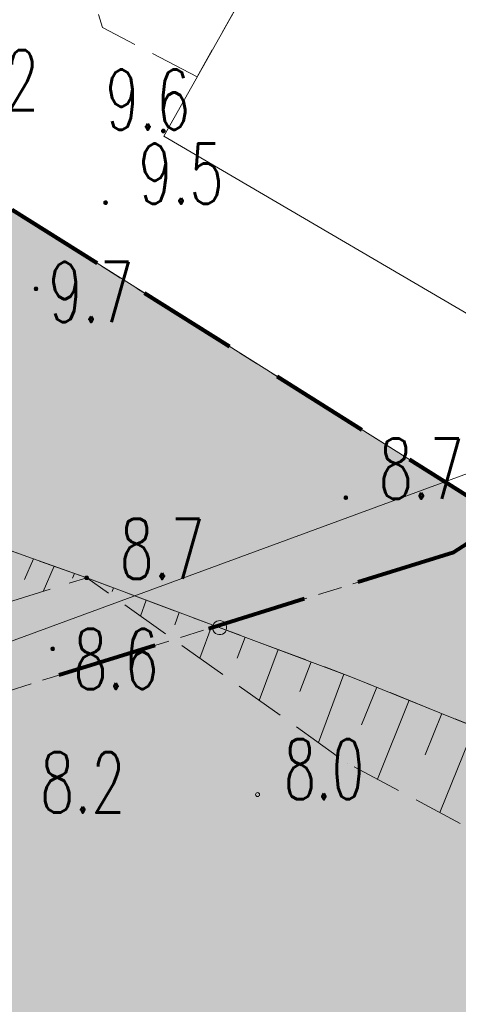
# Model space of a CAD drawing. Header units: millimetres. Extents: x -367306 to 168495, y -187323 to 82034.
# Tile 101 of 170: x 22591 to 33526, y -33610 to -9075. Entities that reach past the tile are written whole.
import ezdxf

# ---------------------------------------------------------------- set-up
doc = ezdxf.new("R2010")
doc.units = ezdxf.units.MM
doc.header["$MEASUREMENT"] = 0
for name, pattern in [('L_0_03', [1000, 500, -500]), ('L_0_05', [1750, 1250, -500]), ('Przerywana długa', [3900, 2500, -1400]), ('Przerywana gęsta', [900, 600, -300])]:
    doc.linetypes.add(name, pattern=pattern)
for name, color, linetype, lineweight in [('0_Nr_pióra__196', 1, 'Continuous', 100), ('Nowe_0_Nr_pióra__8', 7, 'Continuous', 13), ('Nowe_0_Nr_pióra__9', 7, 'Continuous', 13), ('Nowe_EGBU_Nr_pióra__8', 7, 'Continuous', 13), ('Nowe_EGBU_Nr_pióra__9', 7, 'Continuous', 13), ('Nowe_EGDE_Nr_pióra__9', 7, 'Continuous', 13), ('Nowe_EGUG_Nr_pióra__9', 7, 'Continuous', 13), ('Nowe_OTKC_Nr_pióra__8', 7, 'Continuous', 13), ('Nowe_OTKC_Nr_pióra__9', 7, 'Continuous', 13), ('Nowe_OTOO_Nr_pióra__7', 7, 'Continuous', 13), ('Nowe_OTOO_Nr_pióra__8', 7, 'Continuous', 13), ('Nowe_OTOO_Nr_pióra__9', 7, 'Continuous', 13), ('Nowe_OTRK_Nr_pióra__8', 7, 'Continuous', 13), ('Nowe_OTRK_Nr_pióra__9', 7, 'Continuous', 13), ('Nowe_OTRN_Nr_pióra__7', 7, 'Continuous', 13), ('Nowe_OTRN_Nr_pióra__8', 7, 'Continuous', 13), ('Nowe_OTRN_Nr_pióra__9', 7, 'Continuous', 13), ('Nowe_OTRN_O_Nr_pióra__8', 7, 'Continuous', 13), ('Nowe_SUEP_Nr_pióra__9', 7, 'Continuous', 13), ('Nowe_SUWP_Nr_pióra__9', 7, 'Continuous', 13), ('sytuacja_Nr_pióra__1', 7, 'Continuous', 13), ('sytuacja_Nr_pióra__160', 150, 'Continuous', 80)]:
    doc.layers.add(name, color=color, linetype=linetype, lineweight=lineweight)
for name, color, linetype, lineweight, true_color in [('0_Nr_pióra__240', 7, 'Continuous', 18, 0xdcf887), ('sytuacja_Nr_pióra__240', 7, 'Continuous', 18, 0xdcf887), ('sytuacja_Nr_pióra__65', 7, 'Continuous', 13, 0x80c2ff)]:
    doc.layers.add(name, color=color, linetype=linetype, lineweight=lineweight, true_color=true_color)
doc.styles.add('STYL_AUTOMATYCZNY_3', font='Simplex.shx')

msp = doc.modelspace()

# ---------------------------------------------------------------- hatches: boundary and pattern name
at = {"layer": '0_Nr_pióra__240', "linetype": 'Continuous', "lineweight": 0, "true_color": 0x2c311b}
h = msp.add_hatch(color=250, dxfattribs=at)
h.paths.add_polyline_path([(-66188.4, -91903), (-66614.5, -94548.3), (-66298.8, -97378.8), (-65984.3, -99017.4), (-65908.4, -99413), (-64712.2, -102204), (-58518.4, -110243), (-50111, -115999.3), (-47098.4, -116963), (-41453.6, -119928.7), (-34528.4, -123913), (-27542, -126699.5), (-17768.4, -130063), (-13738.4, -130763), (-10228.4, -130053), (-8250.8, -129253.7), (-6418.4, -128513), (1281.6, -122723), (6111.6, -118913), (10781.6, -111903), (16181.6, -103873), (18201.6, -100163), (20011.6, -95123), (16011.6, -93623), (16701.6, -91693), (20441.6, -93093), (21661.6, -88693), (23081.6, -83003), (27191.6, -71293), (30631.6, -60783), (31911.6, -55323), (29151.6, -51443), (28891.6, -49533), (30181.6, -45723), (31101.6, -42243), (34861.6, -35003), (38441.6, -36363), (38971.6, -36563), (43011.6, -35863), (44581.6, -34413), (45722.8, -32090.7, -0.0858455), (43856.1, -32295.1, -0.0456676), (39865.4, -31597.6, -0.4386501), (38513.6, -29386.7), (20761.8, -20593.2, 0.4093195), (15438.6, -22340.1), (11240.6, -30469.9), (6891.2, -41834.5, -0.0668962), (5615.5, -44174.5), (3147.5, -47540.4, 0.0944648), (1538.4, -50920.2), (137, -56275.4), (-2720.5, -55330.7), (-1367.1, -50171.2, -0.0924718), (512.1, -46189.6), (2949.5, -42813.9, 0.0650464), (4180.8, -40535.7), (8549.9, -29121), (12765.9, -20956.4, -0.4090793), (22094, -17890.9), (41430.9, -27449.7, 0.2885872), (44331.6, -27593), (15671.6, -9583), (6061.6, -22143), (-2038, -25712.7), (-2368.4, -26663), (-4378.4, -29603), (-6808.4, -31263), (-17975.2, -32480.7), (-18010.6, -32516.1), (-18046.1, -32585.8), (-18058.4, -32663), (-18054.4, -32688.2), (-26394.5, -33540.5), (-35298.4, -38813), (-39078.4, -45333), (-42849.8, -50403.7), (-48488.4, -59393), (-55388.4, -70023), (-61968.4, -80313), (-64978.4, -87033)])
h.paths.add_polyline_path([(-22028.4, -110463), (-14458.4, -114383), (-10478.4, -106393), (-10731.3, -106263.8), (-17938.4, -102583), (-21362.4, -109180), (-27768.4, -106013), (-28428.4, -107313)], flags=0)
h.paths.add_polyline_path([(-14658.4, -104253), (-10731.3, -106263.8), (-7868.4, -101253), (-9425.6, -100474.4), (-10288.4, -100043), (-11968.4, -103343), (-10808.4, -103943), (-9768.4, -101903), (-9568.4, -102003), (-10928.4, -104763), (-14088.4, -103153)], flags=0)
at = {"layer": 'Nowe_OTOO_Nr_pióra__7', "linetype": 'Continuous', "lineweight": 13}
msp.add_hatch(color=7, dxfattribs=at).paths.add_polyline_path([(27740.5, -24284.3), (27750.8, -24239.8), (27749.2, -24194.2), (27735.9, -24150.5), (27711.7, -24111.7), (27678.3, -24080.6), (27637.9, -24059.1), (27593.4, -24048.8), (27547.8, -24050.4), (27504.1, -24063.8), (27465.3, -24088), (27434.2, -24121.4), (27412.7, -24161.7), (27402.4, -24206.2), (27404, -24251.9), (27417.4, -24295.6), (27441.6, -24334.3), (27475, -24365.5), (27515.3, -24386.9), (27559.8, -24397.2), (27605.5, -24395.6), (27649.2, -24382.3), (27687.9, -24358.1), (27719.1, -24324.7)])
msp.add_hatch(color=7, dxfattribs=at).paths.add_polyline_path([(27740.5, -24284.3), (27750.8, -24239.8), (27749.2, -24194.2), (27735.9, -24150.5), (27711.7, -24111.7), (27678.3, -24080.6), (27637.9, -24059.1), (27593.4, -24048.8), (27547.8, -24050.4), (27504.1, -24063.8), (27465.3, -24088), (27434.2, -24121.4), (27412.7, -24161.7), (27402.4, -24206.2), (27404, -24251.9), (27417.4, -24295.6), (27441.6, -24334.3), (27475, -24365.5), (27515.3, -24386.9), (27559.8, -24397.2), (27605.5, -24395.6), (27649.2, -24382.3), (27687.9, -24358.1), (27719.1, -24324.7)])
at = {"layer": 'Nowe_OTRN_Nr_pióra__7', "linetype": 'Continuous', "lineweight": 13}
for points in [[(26126.7, -11848.2), (26128.2, -11859.9), (26132.7, -11870.7), (26139.9, -11880), (26149.2, -11887.2), (26160.1, -11891.7), (26171.7, -11893.2), (26183.3, -11891.7), (26194.2, -11887.2), (26203.5, -11880), (26210.7, -11870.7), (26215.2, -11859.9), (26216.7, -11848.2), (26215.2, -11836.6), (26210.7, -11825.7), (26203.5, -11816.4), (26194.2, -11809.2), (26183.3, -11804.7), (26171.7, -11803.2), (26160.1, -11804.7), (26149.2, -11809.2), (26139.9, -11816.4), (26132.7, -11825.7), (26128.2, -11836.6)], [(24686.6, -13633), (24688.2, -13644.7), (24692.6, -13655.5), (24699.8, -13664.8), (24709.1, -13672), (24720, -13676.5), (24731.6, -13678), (24743.3, -13676.5), (24754.1, -13672), (24763.4, -13664.8), (24770.6, -13655.5), (24775.1, -13644.7), (24776.6, -13633), (24775.1, -13621.4), (24770.6, -13610.5), (24763.4, -13601.2), (24754.1, -13594), (24743.3, -13589.6), (24731.6, -13588), (24720, -13589.6), (24709.1, -13594), (24699.8, -13601.2), (24692.6, -13610.5), (24688.2, -13621.4)], [(22952.6, -15781.3), (22954.1, -15793), (22958.6, -15803.8), (22965.8, -15813.1), (22975.1, -15820.3), (22986, -15824.8), (22997.6, -15826.3), (23009.3, -15824.8), (23020.1, -15820.3), (23029.4, -15813.1), (23036.6, -15803.8), (23041.1, -15793), (23042.6, -15781.3), (23041.1, -15769.7), (23036.6, -15758.8), (23029.4, -15749.5), (23020.1, -15742.4), (23009.3, -15737.9), (22997.6, -15736.3), (22986, -15737.9), (22975.1, -15742.4), (22965.8, -15749.5), (22958.6, -15758.8), (22954.1, -15769.7)], [(30676.6, -20983), (30678.2, -20994.7), (30682.6, -21005.5), (30689.8, -21014.8), (30699.1, -21022), (30710, -21026.5), (30721.6, -21028), (30733.3, -21026.5), (30744.1, -21022), (30753.4, -21014.8), (30760.6, -21005.5), (30765.1, -20994.7), (30766.6, -20983), (30765.1, -20971.4), (30760.6, -20960.5), (30753.4, -20951.2), (30744.1, -20944), (30733.3, -20939.6), (30721.6, -20938), (30710, -20939.6), (30699.1, -20944), (30689.8, -20951.2), (30682.6, -20960.5), (30678.2, -20971.4)], [(24216.6, -22983), (24218.2, -22994.7), (24222.6, -23005.5), (24229.8, -23014.8), (24239.1, -23022), (24250, -23026.5), (24261.6, -23028), (24273.3, -23026.5), (24284.1, -23022), (24293.4, -23014.8), (24300.6, -23005.5), (24305.1, -22994.7), (24306.6, -22983), (24305.1, -22971.4), (24300.6, -22960.5), (24293.4, -22951.2), (24284.1, -22944), (24273.3, -22939.6), (24261.6, -22938), (24250, -22939.6), (24239.1, -22944), (24229.8, -22951.2), (24222.6, -22960.5), (24218.2, -22971.4)], [(23366.6, -24751.6), (23368.1, -24763.2), (23372.6, -24774.1), (23379.8, -24783.4), (23389.1, -24790.6), (23400, -24795.1), (23411.6, -24796.6), (23423.3, -24795.1), (23434.1, -24790.6), (23443.4, -24783.4), (23450.6, -24774.1), (23455.1, -24763.2), (23456.6, -24751.6), (23455.1, -24739.9), (23450.6, -24729.1), (23443.4, -24719.8), (23434.1, -24712.6), (23423.3, -24708.1), (23411.6, -24706.6), (23400, -24708.1), (23389.1, -24712.6), (23379.8, -24719.8), (23372.6, -24729.1), (23368.1, -24739.9)]]:
    msp.add_hatch(color=7, dxfattribs=at).paths.add_polyline_path(points)
at = {"layer": 'sytuacja_Nr_pióra__240', "linetype": 'Continuous', "lineweight": 0, "true_color": 0x2c311b}
h = msp.add_hatch(color=250, dxfattribs=at)
h.paths.add_polyline_path([(-2720.5, -55330.7), (137, -56275.4), (1538.4, -50920.2, -0.0944648), (3147.5, -47540.4), (5615.5, -44174.5, 0.0668962), (6891.2, -41834.5), (11240.6, -30469.9), (15438.6, -22340.1, -0.4093195), (20761.8, -20593.2), (38513.6, -29386.7, 0.2991106), (39091.3, -31232.4, 0.1233548), (39865.4, -31597.6, 0.0456676), (43856.1, -32295.1, 0.026387), (44437.2, -32300.6, 0.0593242), (45722.8, -32090.7, 0.0432048), (46609.9, -31749.9, 0.0231539), (47057.6, -31505.7), (48236.5, -30789.9, 0.0112829), (48510.8, -30586.1), (44331.6, -27593, -0.260542), (41430.9, -27449.7), (22094, -17890.9, 0.4090793), (12765.9, -20956.4), (8549.9, -29121), (4180.8, -40535.7, -0.0650464), (2949.5, -42813.9), (512.1, -46189.6, 0.0924718), (-1367.1, -50171.2)])
h.paths.add_polyline_path([(44179.4, -30837.4), (44175.5, -30835.8, 0.000185), (44180.7, -30835.1)], flags=0)
h.paths.add_polyline_path([(44366, -31076.3), (44365.9, -31076.3), (44366.1, -31076.3)], flags=0)
h.paths.add_polyline_path([(44449.3, -31041), (44449.4, -31040.9), (44449.4, -31041)], flags=0)
h.paths.add_polyline_path([(44479.6, -30795.3), (44479.6, -30795.3), (44479.6, -30795.4)], flags=0)
h.paths.add_polyline_path([(46001.4, -31524), (46001.3, -31524), (46003.4, -31519.8)], flags=0)
h.paths.add_polyline_path([(46456.8, -30573.8), (46566.4, -30345.2), (46566.4, -30345.2)], flags=0)
at = {"layer": 'sytuacja_Nr_pióra__65', "linetype": 'Continuous', "lineweight": 0, "true_color": 0x192633}
h = msp.add_hatch(color=179, dxfattribs=at)
h.paths.add_polyline_path([(-35518.4, -34473), (-67898.4, -84573), (-66138.4, -100353), (-58518.4, -110243), (-42598.4, -121143), (-16648.4, -132123), (-1348.4, -129693), (3325.5, -137445.8), (6501.6, -134653), (31321.6, -148073), (43551.6, -131243), (55981.6, -97123), (70921.6, -40873), (56311.6, -36173), (44331.6, -27593), (34641.9, -21548.3), (33406.4, -22351.9), (22129.7, -25856.9, 0.3125645), (16459.2, -35763.1, 0.0639815), (16561.6, -47403, -0.0641372), (20517.6, -68873.4, -0.1525468), (13695.5, -93630.2), (3435.8, -112923.9, -0.0818728), (1461.6, -115509.5), (-6521.8, -122921.4, -0.1451753), (-12306.4, -125248.3, -0.1061481), (-20698.4, -125033, -0.0211831), (-52070.1, -110031, -0.0156571), (-52613.6, -109720), (-56888.4, -107093), (-58193.1, -105873.8, -0.0772249), (-60088.2, -103457.7), (-61531.9, -100882.9, -0.0991166), (-62742.3, -97148), (-63291.3, -92429.4, -0.0773758), (-63172.5, -89355.1), (-62676, -86815.8, -0.093547), (-61301.5, -83370.5), (-34907, -41842.2, -0.0487492), (-33708.7, -40309.7), (-33683.4, -40283.1, -0.1375551), (-29041.8, -37523.5, -0.0442175), (-27588.1, -37267), (-16029.6, -36267.8, 0.1385926), (-10942.3, -34343.2), (-4215.8, -29365.2), (-2512.8, -27715.9, 0.2008798), (-1007.6, -25258.6), (-17808.4, -32663)])
h.paths.add_polyline_path([(33381.6, -100123), (34081.6, -98183), (16701.6, -91693), (16011.6, -93623)], flags=0)

# ---------------------------------------------------------------- linework, layer by layer
at = {"layer": '0_Nr_pióra__196', "color": 1, "linetype": 'Przerywana długa', "lineweight": 100}
msp.add_lwpolyline([(55981.6, -97123), (70921.6, -40873), (56311.6, -36173), (44331.6, -27593), (15671.6, -9583), (6061.6, -22143), (-17808.4, -32663), (-35518.4, -34473), (-67898.4, -84573), (-66138.4, -100353), (-58518.4, -110243), (-42598.4, -121143), (-16648.4, -132123), (-1348.4, -129693), (3325.5, -137445.8), (6501.6, -134653), (31321.6, -148073), (43551.6, -131243)], close=True, dxfattribs=at)
at = {"layer": 'Nowe_0_Nr_pióra__8', "color": 7, "linetype": 'Continuous', "lineweight": 13}
msp.add_line((28521.6, -28383), (28521.7, -28383), dxfattribs=at)
at = {"layer": 'Nowe_0_Nr_pióra__9', "color": 7, "linetype": 'Continuous', "lineweight": 13}
msp.add_circle((28521.6, -28383), 50, dxfattribs=at)
at = {"layer": 'Nowe_EGBU_Nr_pióra__8', "color": 7, "linetype": 'Continuous', "lineweight": 13}
msp.add_line((26181.6, -11973), (26181.7, -11973), dxfattribs=at)
at = {"layer": 'Nowe_EGBU_Nr_pióra__9', "color": 7, "linetype": 'Continuous', "lineweight": 13, "flags": 128}
msp.add_lwpolyline([(26181.6, -11973), (30371.6, -4543), (28101.6, -3093), (29031.6, -1473), (30061.6, -1403), (31811.6, -2103), (39015.3, 10797.8), (48410.6, 5447.9), (35580.2, -17475)], close=True, dxfattribs=at)
at = {"layer": 'Nowe_EGDE_Nr_pióra__9', "color": 7, "linetype": 'Continuous', "lineweight": 13, "flags": 128}
for points in [[(44331.6, -27593), (59791.6, 2597), (76491.6, -4103), (75171.6, 3647), (70471.6, 39997), (65251.6, 47097), (50221.6, 10987), (-7768.4, 34407), (-12278.4, 26477), (-17648.4, 3857), (15671.6, -9583)], [(55981.6, -97123), (70921.6, -40873), (56311.6, -36173), (44331.6, -27593), (15671.6, -9583), (6061.6, -22143), (-17808.4, -32663), (-35518.4, -34473), (-67898.4, -84573), (-66138.4, -100353), (-58518.4, -110243), (-42598.4, -121143), (-16648.4, -132123), (-1348.4, -129693), (3311.6, -137403), (6501.6, -134653), (31321.6, -148073), (43551.6, -131243)]]:
    msp.add_lwpolyline(points, close=True, dxfattribs=at)
at = {"layer": 'Nowe_EGUG_Nr_pióra__9', "color": 7, "linetype": 'L_0_03', "lineweight": 13, "flags": 128}
for points in [[(50221.6, 10987), (65251.6, 47097), (62561.6, 48377), (58241.6, 49297), (48341.6, 49917), (33091.6, 49677), (19761.6, 48517), (7131.6, 45977), (-1038.4, 43667), (-6478.4, 39617), (-7768.4, 34407), (-15289, 2905.3), (15671.6, -9583), (33560.7, -20824.5), (35521.6, -17603), (48471.6, 5557)], [(28631.6, -68213), (32131.6, -55673), (29651.6, -50493), (31721.6, -45713), (38441.6, -36363), (42301.6, -37993), (46621.6, -31733), (47506.2, -29866.6), (44331.6, -27593), (33560.7, -20824.5), (15671.6, -9583), (6061.6, -22143), (-17808.4, -32663), (-32708.1, -34185.8), (-46598.4, -55193), (-65928.4, -86443), (-64298.4, -99413), (-56468.4, -109643), (-41388.4, -119513), (-15438.4, -130493), (-4988.4, -128413), (-568.4, -125543), (7471.6, -118773), (15641.6, -105623), (19151.6, -99663), (18891.6, -95613), (23091.6, -85543)]]:
    msp.add_lwpolyline(points, close=True, dxfattribs=at)
at = {"layer": 'Nowe_OTKC_Nr_pióra__8', "color": 7, "linetype": 'Continuous', "lineweight": 13}
for p, q in [((24657.9, -9271.6), (24657.9, -9271.6)), ((27014.3, -10496.4), (27014.4, -10496.4))]:
    msp.add_line(p, q, dxfattribs=at)
at = {"layer": 'Nowe_OTKC_Nr_pióra__9', "color": 7, "linetype": 'L_0_05', "lineweight": 13, "flags": 128}
msp.add_lwpolyline([(27014.3, -10496.4), (24657.9, -9271.6), (24023.2, -7156.1), (29719.8, 4117.3), (32261.1, 9504.5), (35449.8, 9438.7), (37027.7, 11345.4), (39015.3, 10797.8), (33895.5, 1628.8), (31811.6, -2103), (30061.6, -1403), (29031.6, -1473), (28101.6, -3093), (30371.6, -4543)], close=True, dxfattribs=at)
at = {"layer": 'Nowe_OTOO_Nr_pióra__8', "color": 7, "linetype": 'Continuous', "lineweight": 13}
for p, q in [((24261.6, -22983), (24261.7, -22983)), ((27402.4, -24206.2), (27402.5, -24206.2)), ((27402.4, -24206.2), (27402.5, -24206.2)), ((27404, -24251.9), (27404.1, -24251.9)), ((27404, -24251.9), (27404.1, -24251.9)), ((27412.7, -24161.7), (27412.8, -24161.7)), ((27412.7, -24161.7), (27412.8, -24161.7)), ((27434.2, -24121.4), (27434.2, -24121.4)), ((27434.2, -24121.4), (27434.2, -24121.4)), ((27465.3, -24088), (27465.4, -24088)), ((27465.3, -24088), (27465.4, -24088)), ((27504.1, -24063.8), (27504.1, -24063.8)), ((27504.1, -24063.8), (27504.1, -24063.8)), ((27547.8, -24050.4), (27547.8, -24050.4)), ((27547.8, -24050.4), (27547.8, -24050.4)), ((27593.4, -24048.8), (27593.5, -24048.8)), ((27593.4, -24048.8), (27593.5, -24048.8)), ((27637.9, -24059.1), (27638, -24059.1)), ((27637.9, -24059.1), (27638, -24059.1)), ((27678.3, -24080.6), (27678.3, -24080.6)), ((27678.3, -24080.6), (27678.3, -24080.6)), ((27711.7, -24111.7), (27711.7, -24111.7)), ((27711.7, -24111.7), (27711.7, -24111.7)), ((27735.9, -24150.5), (27735.9, -24150.5)), ((27735.9, -24150.5), (27735.9, -24150.5)), ((27740.5, -24284.3), (27740.6, -24284.3)), ((27740.5, -24284.3), (27740.6, -24284.3)), ((27749.2, -24194.2), (27749.3, -24194.2)), ((27749.2, -24194.2), (27749.3, -24194.2)), ((27750.8, -24239.8), (27750.9, -24239.8)), ((27750.8, -24239.8), (27750.9, -24239.8)), ((27417.4, -24295.6), (27417.4, -24295.6)), ((27417.4, -24295.6), (27417.4, -24295.6)), ((27441.6, -24334.3), (27441.6, -24334.3)), ((27441.6, -24334.3), (27441.6, -24334.3)), ((27475, -24365.5), (27475, -24365.5)), ((27475, -24365.5), (27475, -24365.5)), ((27515.3, -24386.9), (27515.4, -24386.9)), ((27515.3, -24386.9), (27515.4, -24386.9)), ((27559.8, -24397.2), (27559.9, -24397.2)), ((27559.8, -24397.2), (27559.9, -24397.2)), ((27605.5, -24395.6), (27605.5, -24395.6)), ((27605.5, -24395.6), (27605.5, -24395.6)), ((27649.2, -24382.3), (27649.2, -24382.3)), ((27649.2, -24382.3), (27649.2, -24382.3)), ((27687.9, -24358.1), (27688, -24358.1)), ((27687.9, -24358.1), (27688, -24358.1)), ((27719.1, -24324.7), (27719.1, -24324.7)), ((27719.1, -24324.7), (27719.1, -24324.7)), ((30891.6, -25463), (30891.7, -25463))]:
    msp.add_line(p, q, dxfattribs=at)
at = {"layer": 'Nowe_OTOO_Nr_pióra__9', "color": 7, "linetype": 'Continuous', "lineweight": 13, "flags": 128}
msp.add_lwpolyline([(44341.6, -30903), (30891.6, -25463), (24261.6, -22983), (20361.6, -21593), (16701.6, -19693)], dxfattribs=at)
msp.add_lwpolyline([(27740.5, -24284.3), (27750.8, -24239.8), (27749.2, -24194.2), (27735.9, -24150.5), (27711.7, -24111.7), (27678.3, -24080.6), (27637.9, -24059.1), (27593.4, -24048.8), (27547.8, -24050.4), (27504.1, -24063.8), (27465.3, -24088), (27434.2, -24121.4), (27412.7, -24161.7), (27402.4, -24206.2), (27404, -24251.9), (27417.4, -24295.6), (27441.6, -24334.3), (27475, -24365.5), (27515.3, -24386.9), (27559.8, -24397.2), (27605.5, -24395.6), (27649.2, -24382.3), (27687.9, -24358.1), (27719.1, -24324.7)], close=True, dxfattribs=at)
msp.add_lwpolyline([(27740.5, -24284.3), (27750.8, -24239.8), (27749.2, -24194.2), (27735.9, -24150.5), (27711.7, -24111.7), (27678.3, -24080.6), (27637.9, -24059.1), (27593.4, -24048.8), (27547.8, -24050.4), (27504.1, -24063.8), (27465.3, -24088), (27434.2, -24121.4), (27412.7, -24161.7), (27402.4, -24206.2), (27404, -24251.9), (27417.4, -24295.6), (27441.6, -24334.3), (27475, -24365.5), (27515.3, -24386.9), (27559.8, -24397.2), (27605.5, -24395.6), (27649.2, -24382.3), (27687.9, -24358.1), (27719.1, -24324.7)], close=True, dxfattribs=at)
at = {"layer": 'Nowe_OTRK_Nr_pióra__8', "color": 7, "linetype": 'Continuous', "lineweight": 13}
for p, q in [((22934.9, -22510.2), (22935, -22510.2)), ((23448, -22693), (23448.1, -22693)), ((22711.3, -23024.1), (22711.3, -23024.1)), ((23910.5, -22992.3), (23910.5, -22992.3)), ((23961.1, -22875.9), (23961.2, -22875.9)), ((24261.6, -22983), (24261.7, -22983)), ((24261.6, -22983), (24261.7, -22983)), ((24927.4, -23232), (24927.4, -23232)), ((23173.7, -23323.4), (23173.8, -23323.4)), ((24894.2, -23320.6), (24894.3, -23320.6)), ((25748.5, -23539.2), (25748.6, -23539.2)), ((25600.6, -23934.7), (25600.7, -23934.7)), ((26569.7, -23846.4), (26569.8, -23846.4)), ((26454.9, -24153.4), (26455, -24153.4)), ((27390.9, -24153.6), (27391, -24153.6)), ((28212.1, -24460.7), (28212.2, -24460.7)), ((29033.3, -24767.9), (29033.4, -24767.9)), ((27079.6, -24985.9), (27079.6, -24985.9)), ((28015.6, -24986.1), (28015.6, -24986.1)), ((29854.5, -25075.1), (29854.6, -25075.1)), ((30675.7, -25382.3), (30675.8, -25382.3)), ((30891.6, -25463), (30891.7, -25463)), ((31490.7, -25705.3), (31490.8, -25705.3)), ((29576.3, -25818.9), (29576.3, -25818.9)), ((28558.6, -26037.1), (28558.6, -26037.1)), ((32303.5, -26034.1), (32303.6, -26034.1)), ((33116.3, -26362.8), (33116.4, -26362.8)), ((31111.2, -26643.6), (31111.3, -26643.6)), ((30037.5, -27088.4), (30037.6, -27088.4)), ((32701.2, -27389.1), (32701.3, -27389.1)), ((30761.6, -27603), (30761.7, -27603)), ((31508.1, -28000.8), (31508.1, -28000.8)), ((33064.2, -28829.9), (33064.3, -28829.9))]:
    msp.add_line(p, q, dxfattribs=at)
at = {"layer": 'Nowe_OTRK_Nr_pióra__9', "color": 7, "linetype": 'L_0_05', "lineweight": 13, "flags": 128}
for points in [[(24261.6, -22983), (20361.6, -21593), (16701.6, -19693), (20681.6, -24103)], [(44341.6, -30903), (30891.6, -25463), (24261.6, -22983), (30761.6, -27603), (36091.6, -30443), (42361.6, -32093)]]:
    msp.add_lwpolyline(points, close=True, dxfattribs=at)
at = {"layer": 'Nowe_OTRK_Nr_pióra__9', "color": 7, "linetype": 'Continuous', "lineweight": 13, "flags": 128}
for points in [[(22934.9, -22510.2), (22711.3, -23024.1)], [(23448, -22693), (23173.7, -23323.4)], [(23961.1, -22875.9), (23910.5, -22992.3)], [(24927.4, -23232), (24894.2, -23320.6)], [(25748.5, -23539.2), (25600.6, -23934.7)], [(26569.7, -23846.4), (26454.9, -24153.4)], [(27390.9, -24153.6), (27079.6, -24985.9)], [(28212.1, -24460.7), (28015.6, -24986.1)], [(29033.3, -24767.9), (28558.6, -26037.1)], [(29854.5, -25075.1), (29576.3, -25818.9)], [(30675.7, -25382.3), (30037.5, -27088.4)], [(31490.7, -25705.3), (31111.2, -26643.6)], [(32303.5, -26034.1), (31508.1, -28000.8)], [(33116.3, -26362.8), (32701.2, -27389.1)], [(33929.1, -26691.6), (33064.2, -28829.9)]]:
    msp.add_lwpolyline(points, dxfattribs=at)
at = {"layer": 'Nowe_OTRN_Nr_pióra__8', "color": 7, "linetype": 'Continuous', "lineweight": 13}
for p, q in [((26126.7, -11848.2), (26126.7, -11848.2)), ((26128.2, -11836.6), (26128.3, -11836.6)), ((26128.2, -11859.9), (26128.3, -11859.9)), ((26132.7, -11825.7), (26132.8, -11825.7)), ((26132.7, -11870.7), (26132.8, -11870.7)), ((26139.9, -11816.4), (26139.9, -11816.4)), ((26139.9, -11880), (26139.9, -11880)), ((26149.2, -11809.2), (26149.2, -11809.2)), ((26149.2, -11887.2), (26149.2, -11887.2)), ((26160.1, -11804.7), (26160.1, -11804.7)), ((26160.1, -11891.7), (26160.1, -11891.7)), ((26171.7, -11803.2), (26171.7, -11803.2)), ((26171.7, -11893.2), (26171.7, -11893.2)), ((26183.3, -11804.7), (26183.4, -11804.7)), ((26183.3, -11891.7), (26183.4, -11891.7)), ((26194.2, -11809.2), (26194.2, -11809.2)), ((26194.2, -11887.2), (26194.2, -11887.2)), ((26203.5, -11816.4), (26203.6, -11816.4)), ((26203.5, -11880), (26203.6, -11880)), ((26210.7, -11825.7), (26210.7, -11825.7)), ((26210.7, -11870.7), (26210.7, -11870.7)), ((26215.2, -11836.6), (26215.2, -11836.6)), ((26215.2, -11859.9), (26215.2, -11859.9)), ((26216.7, -11848.2), (26216.7, -11848.2)), ((24686.6, -13633), (24686.7, -13633)), ((24688.2, -13621.4), (24688.2, -13621.4)), ((24688.2, -13644.7), (24688.2, -13644.7)), ((24692.6, -13610.5), (24692.7, -13610.5)), ((24692.6, -13655.5), (24692.7, -13655.5)), ((24699.8, -13601.2), (24699.9, -13601.2)), ((24699.8, -13664.8), (24699.9, -13664.8)), ((24709.1, -13594), (24709.2, -13594)), ((24709.1, -13672), (24709.2, -13672)), ((24720, -13589.6), (24720, -13589.6)), ((24720, -13676.5), (24720, -13676.5)), ((24731.6, -13588), (24731.7, -13588)), ((24731.6, -13678), (24731.7, -13678)), ((24743.3, -13589.6), (24743.3, -13589.6)), ((24743.3, -13676.5), (24743.3, -13676.5)), ((24754.1, -13594), (24754.2, -13594)), ((24754.1, -13672), (24754.2, -13672)), ((24763.4, -13601.2), (24763.5, -13601.2)), ((24763.4, -13664.8), (24763.5, -13664.8)), ((24770.6, -13610.5), (24770.6, -13610.5)), ((24770.6, -13655.5), (24770.6, -13655.5)), ((24775.1, -13621.4), (24775.1, -13621.4)), ((24775.1, -13644.7), (24775.1, -13644.7)), ((24776.6, -13633), (24776.7, -13633)), ((22952.6, -15781.3), (22952.7, -15781.3)), ((22954.1, -15769.7), (22954.2, -15769.7)), ((22954.1, -15793), (22954.2, -15793)), ((22958.6, -15758.8), (22958.7, -15758.8)), ((22958.6, -15803.8), (22958.7, -15803.8)), ((22965.8, -15749.5), (22965.8, -15749.5)), ((22965.8, -15813.1), (22965.8, -15813.1)), ((22975.1, -15742.4), (22975.2, -15742.4)), ((22975.1, -15820.3), (22975.2, -15820.3)), ((22986, -15737.9), (22986, -15737.9)), ((22986, -15824.8), (22986, -15824.8)), ((22997.6, -15736.3), (22997.7, -15736.3)), ((22997.6, -15826.3), (22997.7, -15826.3)), ((23009.3, -15737.9), (23009.3, -15737.9)), ((23009.3, -15824.8), (23009.3, -15824.8)), ((23020.1, -15742.4), (23020.2, -15742.4)), ((23020.1, -15820.3), (23020.2, -15820.3)), ((23029.4, -15749.5), (23029.5, -15749.5)), ((23029.4, -15813.1), (23029.5, -15813.1)), ((23036.6, -15758.8), (23036.6, -15758.8)), ((23036.6, -15803.8), (23036.6, -15803.8)), ((23041.1, -15769.7), (23041.1, -15769.7)), ((23041.1, -15793), (23041.1, -15793)), ((23042.6, -15781.3), (23042.7, -15781.3)), ((30676.6, -20983), (30676.7, -20983)), ((30678.2, -20971.4), (30678.2, -20971.4)), ((30678.2, -20994.7), (30678.2, -20994.7)), ((30682.6, -20960.5), (30682.7, -20960.5)), ((30682.6, -21005.5), (30682.7, -21005.5)), ((30689.8, -20951.2), (30689.9, -20951.2)), ((30689.8, -21014.8), (30689.9, -21014.8)), ((30699.1, -20944), (30699.2, -20944)), ((30699.1, -21022), (30699.2, -21022)), ((30710, -20939.6), (30710, -20939.6)), ((30710, -21026.5), (30710, -21026.5)), ((30721.6, -20938), (30721.7, -20938)), ((30721.6, -21028), (30721.7, -21028)), ((30733.3, -20939.6), (30733.3, -20939.6)), ((30733.3, -21026.5), (30733.3, -21026.5)), ((30744.1, -20944), (30744.2, -20944)), ((30744.1, -21022), (30744.2, -21022)), ((30753.4, -20951.2), (30753.5, -20951.2)), ((30753.4, -21014.8), (30753.5, -21014.8)), ((30760.6, -20960.5), (30760.6, -20960.5)), ((30760.6, -21005.5), (30760.6, -21005.5)), ((30765.1, -20971.4), (30765.1, -20971.4)), ((30765.1, -20994.7), (30765.1, -20994.7)), ((30766.6, -20983), (30766.7, -20983)), ((24216.6, -22983), (24216.7, -22983)), ((24218.2, -22971.4), (24218.2, -22971.4)), ((24218.2, -22994.7), (24218.2, -22994.7)), ((24222.6, -22960.5), (24222.7, -22960.5)), ((24222.6, -23005.5), (24222.7, -23005.5)), ((24229.8, -22951.2), (24229.9, -22951.2)), ((24229.8, -23014.8), (24229.9, -23014.8)), ((24239.1, -22944), (24239.2, -22944)), ((24239.1, -23022), (24239.2, -23022)), ((24250, -22939.6), (24250, -22939.6)), ((24250, -23026.5), (24250, -23026.5)), ((24261.6, -22938), (24261.7, -22938)), ((24261.6, -23028), (24261.7, -23028)), ((24273.3, -22939.6), (24273.3, -22939.6)), ((24273.3, -23026.5), (24273.3, -23026.5)), ((24284.1, -22944), (24284.2, -22944)), ((24284.1, -23022), (24284.2, -23022)), ((24293.4, -22951.2), (24293.5, -22951.2)), ((24293.4, -23014.8), (24293.5, -23014.8)), ((24300.6, -22960.5), (24300.6, -22960.5)), ((24300.6, -23005.5), (24300.6, -23005.5)), ((24305.1, -22971.4), (24305.1, -22971.4)), ((24305.1, -22994.7), (24305.1, -22994.7)), ((24306.6, -22983), (24306.7, -22983)), ((23366.6, -24751.6), (23366.7, -24751.6)), ((23368.1, -24739.9), (23368.2, -24739.9)), ((23368.1, -24763.2), (23368.2, -24763.2)), ((23372.6, -24729.1), (23372.7, -24729.1)), ((23372.6, -24774.1), (23372.7, -24774.1)), ((23379.8, -24719.8), (23379.8, -24719.8)), ((23389.1, -24712.6), (23389.2, -24712.6)), ((23400, -24708.1), (23400, -24708.1)), ((23411.6, -24706.6), (23411.7, -24706.6)), ((23423.3, -24708.1), (23423.3, -24708.1)), ((23434.1, -24712.6), (23434.2, -24712.6)), ((23443.4, -24719.8), (23443.5, -24719.8)), ((23450.6, -24729.1), (23450.6, -24729.1)), ((23450.6, -24774.1), (23450.6, -24774.1)), ((23455.1, -24739.9), (23455.1, -24739.9)), ((23455.1, -24763.2), (23455.1, -24763.2)), ((23456.6, -24751.6), (23456.7, -24751.6)), ((23379.8, -24783.4), (23379.8, -24783.4)), ((23389.1, -24790.6), (23389.2, -24790.6)), ((23400, -24795.1), (23400, -24795.1)), ((23411.6, -24796.6), (23411.7, -24796.6)), ((23423.3, -24795.1), (23423.3, -24795.1)), ((23434.1, -24790.6), (23434.2, -24790.6)), ((23443.4, -24783.4), (23443.5, -24783.4))]:
    msp.add_line(p, q, dxfattribs=at)
at = {"layer": 'Nowe_OTRN_Nr_pióra__9', "color": 7, "linetype": 'Continuous', "lineweight": 13, "flags": 128}
for points in [[(26126.7, -11848.2), (26128.2, -11859.9), (26132.7, -11870.7), (26139.9, -11880), (26149.2, -11887.2), (26160.1, -11891.7), (26171.7, -11893.2), (26183.3, -11891.7), (26194.2, -11887.2), (26203.5, -11880), (26210.7, -11870.7), (26215.2, -11859.9), (26216.7, -11848.2), (26215.2, -11836.6), (26210.7, -11825.7), (26203.5, -11816.4), (26194.2, -11809.2), (26183.3, -11804.7), (26171.7, -11803.2), (26160.1, -11804.7), (26149.2, -11809.2), (26139.9, -11816.4), (26132.7, -11825.7), (26128.2, -11836.6)], [(24686.6, -13633), (24688.2, -13644.7), (24692.6, -13655.5), (24699.8, -13664.8), (24709.1, -13672), (24720, -13676.5), (24731.6, -13678), (24743.3, -13676.5), (24754.1, -13672), (24763.4, -13664.8), (24770.6, -13655.5), (24775.1, -13644.7), (24776.6, -13633), (24775.1, -13621.4), (24770.6, -13610.5), (24763.4, -13601.2), (24754.1, -13594), (24743.3, -13589.6), (24731.6, -13588), (24720, -13589.6), (24709.1, -13594), (24699.8, -13601.2), (24692.6, -13610.5), (24688.2, -13621.4)], [(22952.6, -15781.3), (22954.1, -15793), (22958.6, -15803.8), (22965.8, -15813.1), (22975.1, -15820.3), (22986, -15824.8), (22997.6, -15826.3), (23009.3, -15824.8), (23020.1, -15820.3), (23029.4, -15813.1), (23036.6, -15803.8), (23041.1, -15793), (23042.6, -15781.3), (23041.1, -15769.7), (23036.6, -15758.8), (23029.4, -15749.5), (23020.1, -15742.4), (23009.3, -15737.9), (22997.6, -15736.3), (22986, -15737.9), (22975.1, -15742.4), (22965.8, -15749.5), (22958.6, -15758.8), (22954.1, -15769.7)], [(30676.6, -20983), (30678.2, -20994.7), (30682.6, -21005.5), (30689.8, -21014.8), (30699.1, -21022), (30710, -21026.5), (30721.6, -21028), (30733.3, -21026.5), (30744.1, -21022), (30753.4, -21014.8), (30760.6, -21005.5), (30765.1, -20994.7), (30766.6, -20983), (30765.1, -20971.4), (30760.6, -20960.5), (30753.4, -20951.2), (30744.1, -20944), (30733.3, -20939.6), (30721.6, -20938), (30710, -20939.6), (30699.1, -20944), (30689.8, -20951.2), (30682.6, -20960.5), (30678.2, -20971.4)], [(24216.6, -22983), (24218.2, -22994.7), (24222.6, -23005.5), (24229.8, -23014.8), (24239.1, -23022), (24250, -23026.5), (24261.6, -23028), (24273.3, -23026.5), (24284.1, -23022), (24293.4, -23014.8), (24300.6, -23005.5), (24305.1, -22994.7), (24306.6, -22983), (24305.1, -22971.4), (24300.6, -22960.5), (24293.4, -22951.2), (24284.1, -22944), (24273.3, -22939.6), (24261.6, -22938), (24250, -22939.6), (24239.1, -22944), (24229.8, -22951.2), (24222.6, -22960.5), (24218.2, -22971.4)], [(23366.6, -24751.6), (23368.1, -24763.2), (23372.6, -24774.1), (23379.8, -24783.4), (23389.1, -24790.6), (23400, -24795.1), (23411.6, -24796.6), (23423.3, -24795.1), (23434.1, -24790.6), (23443.4, -24783.4), (23450.6, -24774.1), (23455.1, -24763.2), (23456.6, -24751.6), (23455.1, -24739.9), (23450.6, -24729.1), (23443.4, -24719.8), (23434.1, -24712.6), (23423.3, -24708.1), (23411.6, -24706.6), (23400, -24708.1), (23389.1, -24712.6), (23379.8, -24719.8), (23372.6, -24729.1), (23368.1, -24739.9)]]:
    msp.add_lwpolyline(points, close=True, dxfattribs=at)
at = {"layer": 'Nowe_SUEP_Nr_pióra__9', "color": 7, "linetype": 'Continuous', "lineweight": 13, "flags": 128}
msp.add_lwpolyline([(48641.6, 2177), (36421.6, -18883), (35451.6, -19763), (14941.6, -27293), (11941.6, -27633), (7201.6, -37463), (4221.6, -43163), (1711.6, -49553), (221.6, -54993), (2021.6, -66183), (1611.6, -69733), (1431.6, -74803), (501.6, -79303), (-598.4, -83943), (-5538.4, -92663), (-8048.4, -97753), (-11788.4, -105143), (-10058.9, -106250.6)], dxfattribs=at)
msp.add_lwpolyline([(48641.6, 2177), (36421.6, -18883), (35451.6, -19763), (14941.6, -27293), (11941.6, -27633), (7201.6, -37463), (4221.6, -43163), (1711.6, -49553), (221.6, -54993), (2021.6, -66183), (1611.6, -69733), (1431.6, -74803), (501.6, -79303), (-598.4, -83943), (-5538.4, -92663), (-8048.4, -97753), (-11788.4, -105143), (-10058.9, -106250.6)], dxfattribs=at)
at = {"layer": 'Nowe_SUWP_Nr_pióra__9', "color": 7, "linetype": 'Continuous', "lineweight": 13, "flags": 128}
msp.add_lwpolyline([(87700.2, -7115.4), (83872, -5653.2), (68163.7, 379.2), (61517.3, 2847.7), (50643.4, 6923.1), (48641.6, 2177), (36421.6, -18883), (35451.6, -19763), (14941.6, -27293), (11941.6, -27633), (7201.6, -37463), (4221.6, -43163), (1711.6, -49553), (221.6, -54993), (2071.6, -66143), (701.6, -71813)], dxfattribs=at)
at = {"layer": 'sytuacja_Nr_pióra__1', "color": 7, "linetype": 'Przerywana gęsta', "lineweight": 13, "flags": 128}
msp.add_lwpolyline([(-35518.4, -34473), (-67898.4, -84573), (-66138.4, -100353), (-58518.4, -110243), (-42598.4, -121143), (-16648.4, -132123), (-1348.4, -129693), (3325.5, -137445.8), (6501.6, -134653), (31321.6, -148073), (43551.6, -131243), (55981.6, -97123), (70921.6, -40873), (56311.6, -36173), (44331.6, -27593), (34641.9, -21548.3), (33406.4, -22351.9), (22129.7, -25856.9, 0.3125645), (16459.2, -35763.1, 0.0639815), (16561.6, -47403, -0.0641372), (20517.6, -68873.4, -0.1525468), (13695.5, -93630.2), (3435.8, -112923.9, -0.0818728), (1461.6, -115509.5), (-6521.8, -122921.4, -0.1451753), (-12306.4, -125248.3, -0.1061481), (-20698.4, -125033, -0.0211831), (-52070.1, -110031, -0.0156571), (-52613.6, -109720), (-56888.4, -107093), (-58193.1, -105873.8, -0.0772249), (-60088.2, -103457.7), (-61531.9, -100882.9, -0.0991166), (-62742.3, -97148), (-63291.3, -92429.4, -0.0773758), (-63172.5, -89355.1), (-62676, -86815.8, -0.093547), (-61301.5, -83370.5), (-34907, -41842.2, -0.0487492), (-33708.7, -40309.7), (-33683.4, -40283.1, -0.1375551), (-29041.8, -37523.5, -0.0442175), (-27588.1, -37267), (-16029.6, -36267.8, 0.1385926), (-10942.3, -34343.2), (-4215.8, -29365.2), (-2512.8, -27715.9, 0.2008798), (-1007.6, -25258.6), (-17808.4, -32663)], format="xyb", close=True, dxfattribs=at)
at = {"layer": 'sytuacja_Nr_pióra__160', "color": 150, "linetype": 'Przerywana długa', "lineweight": 80}
msp.add_lwpolyline([(34676.6, -21525.8), (33406.4, -22351.9), (22129.7, -25856.9, 0.3125645), (16459.2, -35763.1, 0.0639815), (16561.6, -47403, -0.0641372), (20517.6, -68873.4, -0.1525468), (13695.5, -93630.2), (3435.8, -112923.9, -0.0818728), (1461.6, -115509.5), (-6521.8, -122921.4, -0.1451753), (-12306.4, -125248.3, -0.1061481), (-20698.4, -125033, -0.0211831), (-52070.1, -110031, -0.0156571)], format="xyb", dxfattribs=at)

# ---------------------------------------------------------------- texts
at = {"layer": 'Nowe_0_Nr_pióra__8', "color": 7, "linetype": 'Continuous', "lineweight": 13, "insert": (29178, -28500.7), "char_height": 1500, "attachment_point": 7, "style": 'STYL_AUTOMATYCZNY_3'}
msp.add_mtext('\\A1;{\\W0.620000x;\\pql;\\FSimplex.shx;8.0}', dxfattribs=at)
at = {"layer": 'Nowe_OTRN_O_Nr_pióra__8', "color": 7, "linetype": 'Continuous', "lineweight": 13, "char_height": 1500, "attachment_point": 7, "style": 'STYL_AUTOMATYCZNY_3'}
for s, insert in [('\\A1;{\\W0.660000x;\\pql;\\FSimplex.shx;10.2}', (20102.9, -11332.4)), ('\\A1;{\\W0.660000x;\\pql;\\FSimplex.shx;9.6}', (24724.4, -11815.4)), ('\\A1;{\\W0.660000x;\\pql;\\FSimplex.shx;9.5}', (25552.3, -13660.7)), ('\\A1;{\\W0.660000x;\\pql;\\FSimplex.shx;9.7}', (23309.8, -16611.1)), ('\\A1;{\\W0.660000x;\\pql;\\FSimplex.shx;8.7}', (31542.3, -21010.7)), ('\\A1;{\\W0.660000x;\\pql;\\FSimplex.shx;8.7}', (25082.3, -23010.7)), ('\\A1;{\\W0.660000x;\\pql;\\FSimplex.shx;8.6}', (23930.8, -25753.8)), ('\\A1;{\\W0.660000x;\\pql;\\FSimplex.shx;8.2}', (23102.3, -28830.7))]:
    msp.add_mtext(s, dxfattribs=dict(at, insert=insert))

doc.saveas('drawing.dxf')
